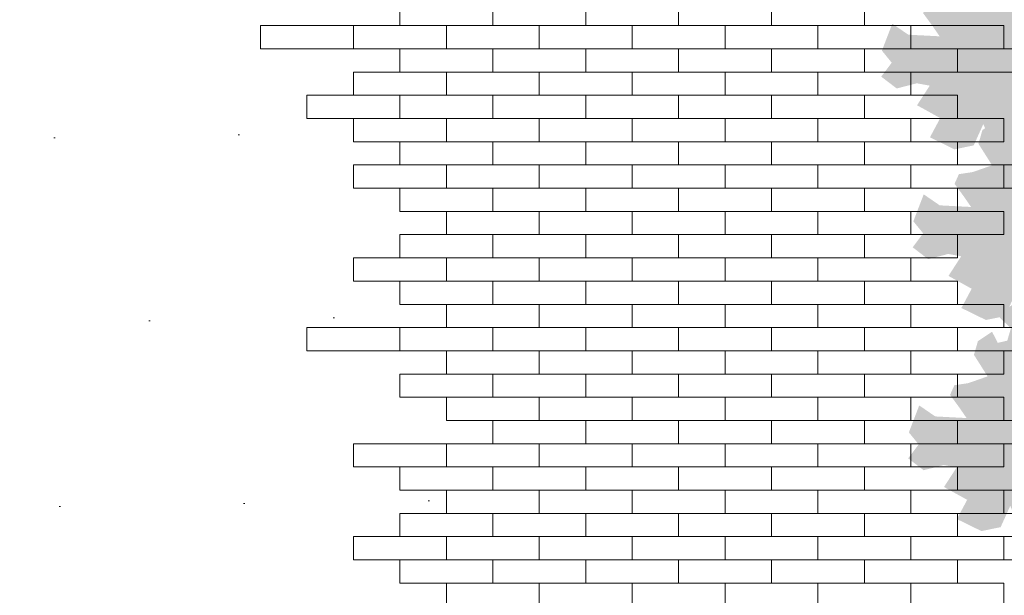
# Model space of a CAD drawing. Header units: metres. Extents: x 92403 to 95147, y 464428 to 465602.
# Tile 190 of 256: x 92713 to 92715.12, y 465011.8 to 465013.03. Entities that reach past the tile are written whole.
import ezdxf

# ---------------------------------------------------------------- set-up
doc = ezdxf.new("R2010")
doc.units = ezdxf.units.M
doc.linetypes.add('DASHED', pattern=[0.75, 0.5, -0.25])
doc.layers.add('N-RO-GR-GROENSTROOK-A', color=7, linetype='CONTINUOUS', lineweight=0, true_color=0x5de817, transparency=0.7)
doc.layers.add('N-RO-VH-KANTOPSLUITING-G', color=251, linetype='CONTINUOUS', lineweight=18)
doc.layers.add('X-XX-AL-RMB - profiel', color=7, linetype='CONTINUOUS', lineweight=9)
doc.layers.add('N-RO-VH-VERHARDING_STRAATBAKSTEEN-G', color=7, linetype='CONTINUOUS', lineweight=9, true_color=0x733a3a)
pattern_1 = [(0.87196551, (2e-05, 0), (0.19237484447, 0.39984887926), [0, -0.396875])]

msp = doc.modelspace()

# ---------------------------------------------------------------- hatches: boundary and pattern name
at = {"layer": 'N-RO-GR-GROENSTROOK-A', "transparency": 33554508}
h = msp.add_hatch(color=256, dxfattribs=at)
h.dxf.hatch_style = 1
h.paths.add_polyline_path([(92715.332206, 465012.761711), (92715.385534, 465012.752386), (92715.452754, 465012.730401), (92715.458465, 465012.70849), (92715.433054, 465012.646983), (92715.448431, 465012.640631), (92715.462118, 465012.645565), (92715.505713, 465012.643438), (92715.525043, 465012.649218), (92715.497262, 465012.699875), (92715.485702, 465012.738535), (92715.492055, 465012.753912), (92715.505877, 465012.738671), (92715.52308, 465012.700856), (92715.559342, 465012.709171), (92715.591649, 465012.705354), (92715.602499, 465012.652162), (92715.635034, 465012.735726), (92715.562852, 465012.777696), (92715.578017, 465012.82977), (92715.615455, 465012.810792), (92715.669867, 465012.823525), (92715.64119, 465012.859362), (92715.616717, 465012.867605), (92715.617665, 465012.903175), (92715.643194, 465012.900603), (92715.645262, 465012.900395), (92715.685473, 465012.90189), (92715.685078, 465012.912526), (92715.677111, 465012.929465), (92715.675276, 465012.967858), (92715.655624, 465012.981469), (92715.665608, 465012.995205), (92715.69217, 465013.006798), (92715.687923, 465013.071691), (92715.646623, 465013.072792), (92715.647393, 465013.101693), (92715.649864, 465013.126099), (92715.602381, 465013.119514), (92715.596159, 465013.149387), (92715.594808, 465013.166959), (92715.560908, 465013.143391), (92715.540862, 465013.142224), (92715.567679, 465013.163364), (92715.532978, 465013.207214), (92715.494485, 465013.216092), (92715.473935, 465013.16678), (92715.444232, 465013.232351), (92715.448704, 465013.273324), (92715.405206, 465013.279719), (92715.354473, 465013.248748), (92715.354769, 465013.201366), (92715.302082, 465013.223841), (92715.285936, 465013.281199), (92715.226931, 465013.261703), (92715.268273, 465013.203673), (92715.240535, 465013.187008), (92715.222442, 465013.200577), (92715.213462, 465013.224504), (92715.208358, 465013.228042), (92715.173924, 465013.252648), (92715.167576, 465013.238814), (92715.14586, 465013.214005), (92715.135272, 465013.245826), (92715.111483, 465013.270017), (92715.091773, 465013.252221), (92715.063184, 465013.23283), (92715.050227, 465013.214854), (92715.074317, 465013.192226), (92715.066582, 465013.165343), (92715.046182, 465013.160652), (92715.033823, 465013.184538), (92715.003394, 465013.164411), (92714.994806, 465013.134802), (92715.024243, 465013.088475), (92714.982524, 465013.073884), (92714.952773, 465013.069443), (92714.943381, 465013.048624), (92714.962943, 465013.021929), (92714.97896, 465012.998731), (92714.911471, 465013.002232), (92714.877012, 465013.025922), (92714.85467, 465012.967889), (92714.875812, 465012.941937), (92714.853177, 465012.911918), (92714.886548, 465012.886425), (92714.929734, 465012.897574), (92714.957672, 465012.892511), (92714.930294, 465012.850317), (92714.980243, 465012.82268), (92714.958084, 465012.781263), (92715.01094, 465012.755381), (92715.052235, 465012.763833), (92715.072954, 465012.809738), (92715.090086, 465012.76989), (92715.110401, 465012.742128), (92715.176014, 465012.765766), (92715.185357, 465012.794439), (92715.23417, 465012.782667), (92715.237839, 465012.754564), (92715.295073, 465012.766124), (92715.281911, 465012.79893), (92715.332219, 465012.761727)])
h = msp.add_hatch(color=256, dxfattribs=at)
h.dxf.hatch_style = 1
h.paths.add_polyline_path([(92715.399888, 465012.394277), (92715.453216, 465012.384952), (92715.520435, 465012.362967), (92715.526146, 465012.341056), (92715.500735, 465012.279549), (92715.516112, 465012.273196), (92715.529799, 465012.278131), (92715.573394, 465012.276004), (92715.592724, 465012.281784), (92715.564943, 465012.33244), (92715.553383, 465012.371101), (92715.559736, 465012.386477), (92715.573559, 465012.371237), (92715.590762, 465012.333421), (92715.627023, 465012.341736), (92715.65933, 465012.337919), (92715.67018, 465012.284727), (92715.702715, 465012.368291), (92715.630533, 465012.410262), (92715.645698, 465012.462335), (92715.683137, 465012.443358), (92715.737548, 465012.45609), (92715.708871, 465012.491928), (92715.684398, 465012.500171), (92715.685346, 465012.535741), (92715.710875, 465012.533169), (92715.712943, 465012.53296), (92715.753154, 465012.534456), (92715.752759, 465012.545092), (92715.744792, 465012.56203), (92715.742957, 465012.600423), (92715.723305, 465012.614034), (92715.733289, 465012.627771), (92715.759851, 465012.639364), (92715.755604, 465012.704256), (92715.714304, 465012.705358), (92715.715075, 465012.734259), (92715.717545, 465012.758665), (92715.670062, 465012.752079), (92715.66384, 465012.781952), (92715.662489, 465012.799524), (92715.628589, 465012.775956), (92715.608544, 465012.77479), (92715.63536, 465012.795929), (92715.600659, 465012.839779), (92715.562166, 465012.848658), (92715.541616, 465012.799346), (92715.511913, 465012.864917), (92715.516385, 465012.90589), (92715.472887, 465012.912285), (92715.422154, 465012.881314), (92715.42245, 465012.833932), (92715.369763, 465012.856407), (92715.353617, 465012.913765), (92715.294612, 465012.894269), (92715.335954, 465012.836239), (92715.308216, 465012.819573), (92715.290123, 465012.833143), (92715.281144, 465012.857069), (92715.276039, 465012.860608), (92715.241605, 465012.885213), (92715.235257, 465012.87138), (92715.213541, 465012.846571), (92715.202953, 465012.878392), (92715.179164, 465012.902583), (92715.159455, 465012.884787), (92715.130865, 465012.865396), (92715.117908, 465012.84742), (92715.141999, 465012.824792), (92715.134263, 465012.797909), (92715.113864, 465012.793218), (92715.101504, 465012.817104), (92715.071075, 465012.796977), (92715.062487, 465012.767368), (92715.091924, 465012.721041), (92715.050205, 465012.70645), (92715.020455, 465012.702008), (92715.011062, 465012.681189), (92715.030624, 465012.654494), (92715.046641, 465012.631296), (92714.979152, 465012.634797), (92714.944693, 465012.658487), (92714.922351, 465012.600455), (92714.943493, 465012.574503), (92714.920858, 465012.544483), (92714.954229, 465012.51899), (92714.997415, 465012.53014), (92715.025353, 465012.525076), (92714.997975, 465012.482882), (92715.047924, 465012.455246), (92715.025765, 465012.413828), (92715.078621, 465012.387946), (92715.119916, 465012.396398), (92715.140635, 465012.442304), (92715.157768, 465012.402456), (92715.178082, 465012.374694), (92715.243695, 465012.398332), (92715.253038, 465012.427004), (92715.301851, 465012.415233), (92715.30552, 465012.38713), (92715.362754, 465012.39869), (92715.349592, 465012.431496), (92715.3999, 465012.394293)])
h = msp.add_hatch(color=256, dxfattribs=at)
h.dxf.hatch_style = 1
h.paths.add_polyline_path([(92715.390208, 465011.939821), (92715.443536, 465011.930496), (92715.510756, 465011.908511), (92715.516466, 465011.8866), (92715.491056, 465011.825093), (92715.506432, 465011.818741), (92715.520119, 465011.823675), (92715.563714, 465011.821548), (92715.583044, 465011.827328), (92715.555263, 465011.877984), (92715.543703, 465011.916645), (92715.550056, 465011.932021), (92715.563879, 465011.916781), (92715.581082, 465011.878966), (92715.617343, 465011.887281), (92715.649651, 465011.883464), (92715.660501, 465011.830271), (92715.693035, 465011.913836), (92715.620853, 465011.955806), (92715.636019, 465012.00788), (92715.673457, 465011.988902), (92715.727868, 465012.001635), (92715.699192, 465012.037472), (92715.674718, 465012.045715), (92715.675667, 465012.081285), (92715.701195, 465012.078713), (92715.703264, 465012.078505), (92715.743475, 465012.08), (92715.743079, 465012.090636), (92715.735113, 465012.107575), (92715.733277, 465012.145968), (92715.713625, 465012.159579), (92715.723609, 465012.173315), (92715.750172, 465012.184908), (92715.745924, 465012.249801), (92715.704624, 465012.250902), (92715.705395, 465012.279803), (92715.707865, 465012.304209), (92715.660382, 465012.297624), (92715.654161, 465012.327497), (92715.65281, 465012.345069), (92715.61891, 465012.321501), (92715.598864, 465012.320334), (92715.625681, 465012.341474), (92715.59098, 465012.385324), (92715.552487, 465012.394202), (92715.531936, 465012.34489), (92715.502233, 465012.410461), (92715.506705, 465012.451434), (92715.463207, 465012.457829), (92715.412474, 465012.426858), (92715.41277, 465012.379476), (92715.360083, 465012.401951), (92715.343938, 465012.459309), (92715.284933, 465012.439813), (92715.326274, 465012.381783), (92715.298537, 465012.365118), (92715.280443, 465012.378687), (92715.271464, 465012.402613), (92715.26636, 465012.406152), (92715.231925, 465012.430757), (92715.225578, 465012.416924), (92715.203861, 465012.392115), (92715.193273, 465012.423936), (92715.169485, 465012.448127), (92715.149775, 465012.430331), (92715.121185, 465012.41094), (92715.108229, 465012.392964), (92715.132319, 465012.370336), (92715.124584, 465012.343453), (92715.104184, 465012.338762), (92715.091824, 465012.362648), (92715.061395, 465012.342521), (92715.052808, 465012.312912), (92715.082244, 465012.266585), (92715.040526, 465012.251994), (92715.010775, 465012.247553), (92715.001382, 465012.226734), (92715.020945, 465012.200039), (92715.036962, 465012.17684), (92714.969473, 465012.180342), (92714.935014, 465012.204032), (92714.912671, 465012.145999), (92714.933813, 465012.120047), (92714.911178, 465012.090028), (92714.94455, 465012.064535), (92714.987736, 465012.075684), (92715.015674, 465012.070621), (92714.988295, 465012.028426), (92715.038245, 465012.00079), (92715.016086, 465011.959373), (92715.068941, 465011.933491), (92715.110236, 465011.941943), (92715.130955, 465011.987848), (92715.148088, 465011.948), (92715.168402, 465011.920238), (92715.234016, 465011.943876), (92715.243358, 465011.972549), (92715.292171, 465011.960777), (92715.295841, 465011.932674), (92715.353074, 465011.944234), (92715.339913, 465011.97704), (92715.39022, 465011.939837)])
at = {"layer": 'N-RO-VH-KANTOPSLUITING-G', "linetype": 'DASHED', "ltscale": 0.01, "transparency": 33554687}
h = msp.add_hatch(dxfattribs=at)
h.set_pattern_fill('AGR-VERWIJDEREN', color=256, scale=0.05, pattern_type=2)
h.set_pattern_definition([(135, (1.7e-05, 0), (-0.0265165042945, -0.0265165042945), [])])
h.paths.add_polyline_path([(92716.051696, 465015.2625, 0.00843489), (92714.41708, 465015.345728), (92714.41708, 465015.321691), (92714.51708, 465015.321691), (92714.51708, 465015.271691), (92714.61708, 465015.271691), (92714.61708, 465015.258454, -0.0069894), (92715.969278, 465015.187847), (92715.869045, 465012.04023), (92716.870751, 465012.016832), (92716.870751, 465012.096853), (92715.951572, 465012.118324)])
at = {"layer": 'X-XX-AL-RMB - profiel', "true_color": 0x1a4a17, "transparency": 33554687}
h = msp.add_hatch(dxfattribs=at)
h.set_pattern_fill('AGR-GRAS_SPORTVELD', color=99, scale=0.5, angle=0.871966, pattern_type=2)
h.set_pattern_definition(pattern_1)
h.paths.add_polyline_path([(92713.91708, 465011.821691), (92713.81708, 465011.821691), (92713.81708, 465011.871691), (92713.71708, 465011.871691), (92713.71708, 465011.921691), (92713.81708, 465011.921691), (92713.81708, 465011.971691), (92713.91708, 465011.971691), (92713.91708, 465012.021691), (92713.81708, 465012.021691), (92713.81708, 465012.071691), (92713.71708, 465012.071691), (92713.71708, 465012.121691), (92713.91708, 465012.121691), (92714.01708, 465012.121691), (92714.01708, 465012.171691), (92713.91708, 465012.171691), (92713.91708, 465012.221691), (92713.81708, 465012.221691), (92713.81708, 465012.271691), (92713.91708, 465012.271691), (92713.91708, 465012.321691), (92713.81708, 465012.321691), (92713.61708, 465012.321691), (92713.61708, 465012.371691), (92713.81708, 465012.371691), (92713.91708, 465012.371691), (92713.91708, 465012.421691), (92713.81708, 465012.421691), (92713.81708, 465012.471691), (92713.71708, 465012.471691), (92713.71708, 465012.521691), (92713.81708, 465012.521691), (92713.81708, 465012.571691), (92713.91708, 465012.571691), (92713.91708, 465012.621691), (92713.81708, 465012.621691), (92713.81708, 465012.671691), (92713.71708, 465012.671691), (92713.71708, 465012.721691), (92713.81708, 465012.721691), (92713.81708, 465012.771691), (92713.71708, 465012.771691), (92713.71708, 465012.821691), (92713.61708, 465012.821691), (92713.61708, 465012.871691), (92713.71708, 465012.871691), (92713.71708, 465012.921691), (92713.81708, 465012.921691), (92713.81708, 465012.971691), (92713.71708, 465012.971691), (92713.51708, 465012.971691), (92713.51708, 465013.021691), (92713.71708, 465013.021691), (92713.81708, 465013.021691), (92713.81708, 465013.071691), (92713.71708, 465013.071691), (92713.71708, 465013.121691), (92713.61708, 465013.121691), (92713.61708, 465013.171691), (92713.71708, 465013.171691), (92713.71708, 465013.221691), (92713.81708, 465013.221691), (92713.81708, 465013.271691), (92713.71708, 465013.271691), (92713.51708, 465013.271691), (92713.51708, 465013.321691), (92713.61708, 465013.321691), (92713.61708, 465013.371691), (92713.71708, 465013.371691), (92713.71708, 465013.421691), (92713.61708, 465013.421691), (92713.41708, 465013.421691), (92713.41708, 465013.471691), (92713.61708, 465013.471691), (92713.71708, 465013.471691), (92713.71708, 465013.521691), (92713.61708, 465013.521691), (92713.61708, 465013.571691), (92713.71708, 465013.571691), (92713.71708, 465013.621691), (92713.61708, 465013.621691), (92713.61708, 465013.671691), (92713.51708, 465013.671691), (92713.51708, 465013.721691), (92713.61708, 465013.721691), (92713.61708, 465013.771691), (92713.71708, 465013.771691), (92713.71708, 465013.821691), (92713.61708, 465013.821691), (92713.61708, 465013.871691), (92713.51708, 465013.871691), (92713.51708, 465013.921691), (92713.61708, 465013.921691), (92713.61708, 465013.971691), (92713.51708, 465013.971691), (92713.51708, 465014.021691), (92713.41708, 465014.021691), (92713.41708, 465014.071691), (92713.51708, 465014.071691), (92713.51708, 465014.121691), (92713.61708, 465014.121691), (92713.61708, 465014.171691), (92713.51708, 465014.171691), (92713.51708, 465014.221691), (92713.41708, 465014.221691), (92713.41708, 465014.271691), (92713.31708, 465014.271691), (92713.31708, 465014.321691), (92713.41708, 465014.321691), (92713.41708, 465014.371691), (92713.51708, 465014.371691), (92713.51708, 465014.421691), (92713.41708, 465014.421691), (92713.21708, 465014.421691), (92713.21708, 465014.471691), (92713.31708, 465014.471691), (92713.31708, 465014.521691), (92713.41708, 465014.521691), (92713.41708, 465014.571691), (92713.51708, 465014.571691), (92713.51708, 465014.621691), (92713.41708, 465014.621691), (92713.41708, 465014.671691), (92713.31708, 465014.671691), (92713.31708, 465014.721691), (92713.41708, 465014.721691), (92713.41708, 465014.771691), (92713.51708, 465014.771691), (92713.51708, 465014.821691), (92713.41708, 465014.821691), (92713.21708, 465014.821691), (92713.21708, 465014.871691), (92713.31708, 465014.871691), (92713.31708, 465014.921691), (92713.41708, 465014.921691), (92713.41708, 465014.971691), (92713.31708, 465014.971691), (92713.31708, 465015.021691), (92713.21708, 465015.021691), (92713.21708, 465015.071691), (92713.31708, 465015.071691), (92713.31708, 465015.121691), (92713.21708, 465015.121691), (92713.01708, 465015.121691), (92713.01708, 465015.171691), (92713.21708, 465015.171691), (92713.31708, 465015.171691), (92713.31708, 465015.221691), (92713.21708, 465015.221691), (92713.21708, 465015.271691), (92713.31708, 465015.271691), (92713.31708, 465015.321691), (92713.21708, 465015.321691), (92713.21708, 465015.371691, 0.00822729), (92711.620665, 465015.360208), (92711.620665, 465010.546528), (92714.01708, 465010.546528), (92714.01708, 465010.571691), (92713.91708, 465010.571691), (92713.71708, 465010.571691), (92713.71708, 465010.621691), (92713.81708, 465010.621691), (92713.81708, 465010.671691), (92713.91708, 465010.671691), (92713.91708, 465010.721691), (92714.01708, 465010.721691), (92714.01708, 465010.771691), (92713.91708, 465010.771691), (92713.91708, 465010.821691), (92713.81708, 465010.821691), (92713.81708, 465010.871691), (92713.91708, 465010.871691), (92713.91708, 465010.921691), (92714.01708, 465010.921691), (92714.01708, 465010.971691), (92713.91708, 465010.971691), (92713.91708, 465011.021691), (92714.01708, 465011.021691), (92714.01708, 465011.071691), (92713.91708, 465011.071691), (92713.91708, 465011.121691), (92713.81708, 465011.121691), (92713.81708, 465011.171691), (92714.01708, 465011.171691), (92714.11708, 465011.171691), (92714.11708, 465011.221691), (92714.01708, 465011.221691), (92713.81708, 465011.221691), (92713.81708, 465011.271691), (92713.71708, 465011.271691), (92713.71708, 465011.321691), (92713.91708, 465011.321691), (92714.01708, 465011.321691), (92714.01708, 465011.371691), (92713.91708, 465011.371691), (92713.71708, 465011.371691), (92713.71708, 465011.421691), (92713.81708, 465011.421691), (92713.81708, 465011.471691), (92713.91708, 465011.471691), (92713.91708, 465011.521691), (92714.01708, 465011.521691), (92714.01708, 465011.571691), (92713.91708, 465011.571691), (92713.71708, 465011.571691), (92713.71708, 465011.621691), (92713.81708, 465011.621691), (92713.81708, 465011.671691), (92713.91708, 465011.671691), (92713.91708, 465011.721691), (92713.81708, 465011.721691), (92713.61708, 465011.721691), (92713.61708, 465011.771691), (92713.81708, 465011.771691), (92713.91708, 465011.771691)])
h = msp.add_hatch(dxfattribs=at)
h.set_pattern_fill('AGR-GRAS_SPORTVELD', color=99, scale=0.5, angle=0.871966, pattern_type=2)
h.set_pattern_definition(pattern_1)
h.paths.add_polyline_path([(92716.870751, 465012.096853), (92715.951572, 465012.118324), (92716.051696, 465015.2625, 0.00843489), (92714.41708, 465015.345728), (92714.41708, 465015.321691), (92714.51708, 465015.321691), (92714.51708, 465015.271691), (92714.61708, 465015.271691), (92714.61708, 465015.258454, -0.0069894), (92715.969278, 465015.187847), (92715.869045, 465012.04023), (92716.870751, 465012.016832)])
h = msp.add_hatch(dxfattribs=at)
h.set_pattern_fill('AGR-GRAS_SPORTVELD', color=99, scale=0.5, angle=0.871966, pattern_type=2)
h.set_pattern_definition(pattern_1)
h.paths.add_polyline_path([(92716.870751, 465012.016832), (92715.869045, 465012.04023), (92715.969278, 465015.187847, 0.0069894), (92714.61708, 465015.258454), (92714.61708, 465015.221691), (92714.51708, 465015.221691), (92714.51708, 465015.171691), (92714.41708, 465015.171691), (92714.41708, 465015.121691), (92714.51708, 465015.121691), (92714.71708, 465015.121691), (92714.71708, 465015.071691), (92714.61708, 465015.071691), (92714.61708, 465015.021691), (92714.71708, 465015.021691), (92714.71708, 465014.971691), (92714.61708, 465014.971691), (92714.61708, 465014.921691), (92714.51708, 465014.921691), (92714.51708, 465014.871691), (92714.61708, 465014.871691), (92714.61708, 465014.821691), (92714.71708, 465014.821691), (92714.71708, 465014.771691), (92714.61708, 465014.771691), (92714.61708, 465014.721691), (92714.71708, 465014.721691), (92714.71708, 465014.671691), (92714.81708, 465014.671691), (92714.81708, 465014.621691), (92714.61708, 465014.621691), (92714.51708, 465014.621691), (92714.51708, 465014.571691), (92714.61708, 465014.571691), (92714.81708, 465014.571691), (92714.81708, 465014.521691), (92714.71708, 465014.521691), (92714.71708, 465014.471691), (92714.61708, 465014.471691), (92714.61708, 465014.421691), (92714.71708, 465014.421691), (92714.91708, 465014.421691), (92714.91708, 465014.371691), (92714.71708, 465014.371691), (92714.61708, 465014.371691), (92714.61708, 465014.321691), (92714.71708, 465014.321691), (92714.71708, 465014.271691), (92714.81708, 465014.271691), (92714.81708, 465014.221691), (92714.71708, 465014.221691), (92714.71708, 465014.171691), (92714.61708, 465014.171691), (92714.61708, 465014.121691), (92714.71708, 465014.121691), (92714.91708, 465014.121691), (92714.91708, 465014.071691), (92715.01708, 465014.071691), (92715.01708, 465014.021691), (92714.81708, 465014.021691), (92714.71708, 465014.021691), (92714.71708, 465013.971691), (92714.81708, 465013.971691), (92714.81708, 465013.921691), (92714.91708, 465013.921691), (92714.91708, 465013.871691), (92715.01708, 465013.871691), (92715.01708, 465013.821691), (92714.91708, 465013.821691), (92714.91708, 465013.771691), (92714.81708, 465013.771691), (92714.81708, 465013.721691), (92714.91708, 465013.721691), (92715.11708, 465013.721691), (92715.11708, 465013.671691), (92714.91708, 465013.671691), (92714.81708, 465013.671691), (92714.81708, 465013.621691), (92714.91708, 465013.621691), (92715.11708, 465013.621691), (92715.11708, 465013.571691), (92715.01708, 465013.571691), (92715.01708, 465013.521691), (92714.81708, 465013.521691), (92714.71708, 465013.521691), (92714.71708, 465013.471691), (92714.81708, 465013.471691), (92714.81708, 465013.421691), (92714.91708, 465013.421691), (92715.11708, 465013.421691), (92715.11708, 465013.371691), (92714.91708, 465013.371691), (92714.81708, 465013.371691), (92714.81708, 465013.321691), (92714.91708, 465013.321691), (92715.11708, 465013.321691), (92715.31708, 465013.321691), (92715.31708, 465013.271691), (92715.11708, 465013.271691), (92715.01708, 465013.271691), (92715.01708, 465013.221691), (92715.11708, 465013.221691), (92715.11708, 465013.171691), (92715.01708, 465013.171691), (92715.01708, 465013.121691), (92714.91708, 465013.121691), (92714.91708, 465013.071691), (92714.81708, 465013.071691), (92714.81708, 465013.021691), (92714.91708, 465013.021691), (92715.11708, 465013.021691), (92715.11708, 465012.971691), (92715.21708, 465012.971691), (92715.21708, 465012.921691), (92715.01708, 465012.921691), (92714.91708, 465012.921691), (92714.91708, 465012.871691), (92715.01708, 465012.871691), (92715.01708, 465012.821691), (92715.11708, 465012.821691), (92715.11708, 465012.771691), (92715.01708, 465012.771691), (92715.01708, 465012.721691), (92715.11708, 465012.721691), (92715.31708, 465012.721691), (92715.31708, 465012.671691), (92715.11708, 465012.671691), (92715.01708, 465012.671691), (92715.01708, 465012.621691), (92715.11708, 465012.621691), (92715.11708, 465012.571691), (92715.01708, 465012.571691), (92715.01708, 465012.521691), (92714.91708, 465012.521691), (92714.91708, 465012.471691), (92715.01708, 465012.471691), (92715.01708, 465012.421691), (92715.11708, 465012.421691), (92715.11708, 465012.371691), (92715.21708, 465012.371691), (92715.21708, 465012.321691), (92715.11708, 465012.321691), (92715.11708, 465012.271691), (92715.01708, 465012.271691), (92715.01708, 465012.221691), (92715.11708, 465012.221691), (92715.11708, 465012.171691), (92715.21708, 465012.171691), (92715.21708, 465012.121691), (92715.11708, 465012.121691), (92715.11708, 465012.071691), (92715.01708, 465012.071691), (92715.01708, 465012.021691), (92715.11708, 465012.021691), (92715.31708, 465012.021691), (92715.31708, 465011.971691), (92715.11708, 465011.971691), (92715.01708, 465011.971691), (92715.01708, 465011.921691), (92715.11708, 465011.921691), (92715.31708, 465011.921691), (92715.31708, 465011.871691), (92715.11708, 465011.871691), (92715.01708, 465011.871691), (92715.01708, 465011.821691), (92715.11708, 465011.821691), (92715.11708, 465011.771691), (92715.21708, 465011.771691), (92715.21708, 465011.721691), (92715.31708, 465011.721691), (92715.31708, 465011.671691), (92715.11708, 465011.671691), (92715.01708, 465011.671691), (92715.01708, 465011.621691), (92715.11708, 465011.621691), (92715.11708, 465011.571691), (92715.21708, 465011.571691), (92715.21708, 465011.521691), (92715.31708, 465011.521691), (92715.31708, 465011.471691), (92715.11708, 465011.471691), (92715.01708, 465011.471691), (92715.01708, 465011.421691), (92715.11708, 465011.421691), (92715.11708, 465011.371691), (92715.21708, 465011.371691), (92715.21708, 465011.321691), (92715.11708, 465011.321691), (92715.11708, 465011.271691), (92715.21708, 465011.271691), (92715.41708, 465011.271691), (92715.41708, 465011.221691), (92715.31708, 465011.221691), (92715.31708, 465011.171691), (92715.21708, 465011.171691), (92715.21708, 465011.121691), (92715.11708, 465011.121691), (92715.11708, 465011.071691), (92715.21708, 465011.071691), (92715.21708, 465011.021691), (92715.31708, 465011.021691), (92715.31708, 465010.971691), (92715.21708, 465010.971691), (92715.21708, 465010.921691), (92715.11708, 465010.921691), (92715.11708, 465010.871691), (92715.01708, 465010.871691), (92715.01708, 465010.821691), (92715.11708, 465010.821691), (92715.31708, 465010.821691), (92715.31708, 465010.771691), (92715.11708, 465010.771691), (92715.01708, 465010.771691), (92715.01708, 465010.721691), (92715.11708, 465010.721691), (92715.11708, 465010.671691), (92715.21708, 465010.671691), (92715.41708, 465010.671691), (92715.41708, 465010.621691), (92715.21708, 465010.621691), (92715.11708, 465010.621691), (92715.11708, 465010.571691), (92715.21708, 465010.571691), (92715.21708, 465010.546528), (92716.870751, 465010.546528)])

# ---------------------------------------------------------------- linework, layer by layer
at = {"layer": 'N-RO-VH-VERHARDING_STRAATBAKSTEEN-G', "flags": 128}
for points in [[(92714.01708, 465013.071691), (92713.81708, 465013.071691), (92713.81708, 465013.021691), (92714.01708, 465013.021691)], [(92714.21708, 465013.071691), (92714.01708, 465013.071691), (92714.01708, 465013.021691), (92714.21708, 465013.021691)], [(92714.41708, 465013.071691), (92714.21708, 465013.071691), (92714.21708, 465013.021691), (92714.41708, 465013.021691)], [(92714.61708, 465013.071691), (92714.41708, 465013.071691), (92714.41708, 465013.021691), (92714.61708, 465013.021691)], [(92714.81708, 465013.071691), (92714.61708, 465013.071691), (92714.61708, 465013.021691), (92714.81708, 465013.021691)], [(92713.71708, 465013.021691), (92713.51708, 465013.021691), (92713.51708, 465012.971691), (92713.71708, 465012.971691)], [(92713.91708, 465013.021691), (92713.71708, 465013.021691), (92713.71708, 465012.971691), (92713.91708, 465012.971691)], [(92714.11708, 465013.021691), (92713.91708, 465013.021691), (92713.91708, 465012.971691), (92714.11708, 465012.971691)], [(92714.31708, 465013.021691), (92714.11708, 465013.021691), (92714.11708, 465012.971691), (92714.31708, 465012.971691)], [(92714.51708, 465013.021691), (92714.31708, 465013.021691), (92714.31708, 465012.971691), (92714.51708, 465012.971691)], [(92714.71708, 465013.021691), (92714.51708, 465013.021691), (92714.51708, 465012.971691), (92714.71708, 465012.971691)], [(92714.91708, 465013.021691), (92714.71708, 465013.021691), (92714.71708, 465012.971691), (92714.91708, 465012.971691)], [(92715.11708, 465013.021691), (92714.91708, 465013.021691), (92714.91708, 465012.971691), (92715.11708, 465012.971691)], [(92714.01708, 465012.971691), (92713.81708, 465012.971691), (92713.81708, 465012.921691), (92714.01708, 465012.921691)], [(92714.21708, 465012.971691), (92714.01708, 465012.971691), (92714.01708, 465012.921691), (92714.21708, 465012.921691)], [(92714.41708, 465012.971691), (92714.21708, 465012.971691), (92714.21708, 465012.921691), (92714.41708, 465012.921691)], [(92714.61708, 465012.971691), (92714.41708, 465012.971691), (92714.41708, 465012.921691), (92714.61708, 465012.921691)], [(92714.81708, 465012.971691), (92714.61708, 465012.971691), (92714.61708, 465012.921691), (92714.81708, 465012.921691)], [(92715.01708, 465012.971691), (92714.81708, 465012.971691), (92714.81708, 465012.921691), (92715.01708, 465012.921691)], [(92715.21708, 465012.971691), (92715.01708, 465012.971691), (92715.01708, 465012.921691), (92715.21708, 465012.921691)], [(92713.91708, 465012.921691), (92713.71708, 465012.921691), (92713.71708, 465012.871691), (92713.91708, 465012.871691)], [(92714.11708, 465012.921691), (92713.91708, 465012.921691), (92713.91708, 465012.871691), (92714.11708, 465012.871691)], [(92714.31708, 465012.921691), (92714.11708, 465012.921691), (92714.11708, 465012.871691), (92714.31708, 465012.871691)], [(92714.51708, 465012.921691), (92714.31708, 465012.921691), (92714.31708, 465012.871691), (92714.51708, 465012.871691)], [(92714.71708, 465012.921691), (92714.51708, 465012.921691), (92714.51708, 465012.871691), (92714.71708, 465012.871691)], [(92714.91708, 465012.921691), (92714.71708, 465012.921691), (92714.71708, 465012.871691), (92714.91708, 465012.871691)], [(92713.81708, 465012.871691), (92713.61708, 465012.871691), (92713.61708, 465012.821691), (92713.81708, 465012.821691)], [(92714.01708, 465012.871691), (92713.81708, 465012.871691), (92713.81708, 465012.821691), (92714.01708, 465012.821691)], [(92714.21708, 465012.871691), (92714.01708, 465012.871691), (92714.01708, 465012.821691), (92714.21708, 465012.821691)], [(92714.41708, 465012.871691), (92714.21708, 465012.871691), (92714.21708, 465012.821691), (92714.41708, 465012.821691)], [(92714.61708, 465012.871691), (92714.41708, 465012.871691), (92714.41708, 465012.821691), (92714.61708, 465012.821691)], [(92714.81708, 465012.871691), (92714.61708, 465012.871691), (92714.61708, 465012.821691), (92714.81708, 465012.821691)], [(92715.01708, 465012.871691), (92714.81708, 465012.871691), (92714.81708, 465012.821691), (92715.01708, 465012.821691)], [(92713.91708, 465012.821691), (92713.71708, 465012.821691), (92713.71708, 465012.771691), (92713.91708, 465012.771691)], [(92714.11708, 465012.821691), (92713.91708, 465012.821691), (92713.91708, 465012.771691), (92714.11708, 465012.771691)], [(92714.31708, 465012.821691), (92714.11708, 465012.821691), (92714.11708, 465012.771691), (92714.31708, 465012.771691)], [(92714.51708, 465012.821691), (92714.31708, 465012.821691), (92714.31708, 465012.771691), (92714.51708, 465012.771691)], [(92714.71708, 465012.821691), (92714.51708, 465012.821691), (92714.51708, 465012.771691), (92714.71708, 465012.771691)], [(92714.91708, 465012.821691), (92714.71708, 465012.821691), (92714.71708, 465012.771691), (92714.91708, 465012.771691)], [(92715.11708, 465012.821691), (92714.91708, 465012.821691), (92714.91708, 465012.771691), (92715.11708, 465012.771691)], [(92714.01708, 465012.771691), (92713.81708, 465012.771691), (92713.81708, 465012.721691), (92714.01708, 465012.721691)], [(92714.21708, 465012.771691), (92714.01708, 465012.771691), (92714.01708, 465012.721691), (92714.21708, 465012.721691)], [(92714.41708, 465012.771691), (92714.21708, 465012.771691), (92714.21708, 465012.721691), (92714.41708, 465012.721691)], [(92714.61708, 465012.771691), (92714.41708, 465012.771691), (92714.41708, 465012.721691), (92714.61708, 465012.721691)], [(92714.81708, 465012.771691), (92714.61708, 465012.771691), (92714.61708, 465012.721691), (92714.81708, 465012.721691)], [(92715.01708, 465012.771691), (92714.81708, 465012.771691), (92714.81708, 465012.721691), (92715.01708, 465012.721691)], [(92713.91708, 465012.721691), (92713.71708, 465012.721691), (92713.71708, 465012.671691), (92713.91708, 465012.671691)], [(92714.11708, 465012.721691), (92713.91708, 465012.721691), (92713.91708, 465012.671691), (92714.11708, 465012.671691)], [(92714.31708, 465012.721691), (92714.11708, 465012.721691), (92714.11708, 465012.671691), (92714.31708, 465012.671691)], [(92714.51708, 465012.721691), (92714.31708, 465012.721691), (92714.31708, 465012.671691), (92714.51708, 465012.671691)], [(92714.71708, 465012.721691), (92714.51708, 465012.721691), (92714.51708, 465012.671691), (92714.71708, 465012.671691)], [(92714.91708, 465012.721691), (92714.71708, 465012.721691), (92714.71708, 465012.671691), (92714.91708, 465012.671691)], [(92715.11708, 465012.721691), (92714.91708, 465012.721691), (92714.91708, 465012.671691), (92715.11708, 465012.671691)], [(92715.31708, 465012.721691), (92715.11708, 465012.721691), (92715.11708, 465012.671691), (92715.31708, 465012.671691)], [(92714.01708, 465012.671691), (92713.81708, 465012.671691), (92713.81708, 465012.621691), (92714.01708, 465012.621691)], [(92714.21708, 465012.671691), (92714.01708, 465012.671691), (92714.01708, 465012.621691), (92714.21708, 465012.621691)], [(92714.41708, 465012.671691), (92714.21708, 465012.671691), (92714.21708, 465012.621691), (92714.41708, 465012.621691)], [(92714.61708, 465012.671691), (92714.41708, 465012.671691), (92714.41708, 465012.621691), (92714.61708, 465012.621691)], [(92714.81708, 465012.671691), (92714.61708, 465012.671691), (92714.61708, 465012.621691), (92714.81708, 465012.621691)], [(92715.01708, 465012.671691), (92714.81708, 465012.671691), (92714.81708, 465012.621691), (92715.01708, 465012.621691)], [(92714.11708, 465012.621691), (92713.91708, 465012.621691), (92713.91708, 465012.571691), (92714.11708, 465012.571691)], [(92714.31708, 465012.621691), (92714.11708, 465012.621691), (92714.11708, 465012.571691), (92714.31708, 465012.571691)], [(92714.51708, 465012.621691), (92714.31708, 465012.621691), (92714.31708, 465012.571691), (92714.51708, 465012.571691)], [(92714.71708, 465012.621691), (92714.51708, 465012.621691), (92714.51708, 465012.571691), (92714.71708, 465012.571691)], [(92714.91708, 465012.621691), (92714.71708, 465012.621691), (92714.71708, 465012.571691), (92714.91708, 465012.571691)], [(92715.11708, 465012.621691), (92714.91708, 465012.621691), (92714.91708, 465012.571691), (92715.11708, 465012.571691)], [(92714.01708, 465012.571691), (92713.81708, 465012.571691), (92713.81708, 465012.521691), (92714.01708, 465012.521691)], [(92714.21708, 465012.571691), (92714.01708, 465012.571691), (92714.01708, 465012.521691), (92714.21708, 465012.521691)], [(92714.41708, 465012.571691), (92714.21708, 465012.571691), (92714.21708, 465012.521691), (92714.41708, 465012.521691)], [(92714.61708, 465012.571691), (92714.41708, 465012.571691), (92714.41708, 465012.521691), (92714.61708, 465012.521691)], [(92714.81708, 465012.571691), (92714.61708, 465012.571691), (92714.61708, 465012.521691), (92714.81708, 465012.521691)], [(92715.01708, 465012.571691), (92714.81708, 465012.571691), (92714.81708, 465012.521691), (92715.01708, 465012.521691)], [(92713.91708, 465012.521691), (92713.71708, 465012.521691), (92713.71708, 465012.471691), (92713.91708, 465012.471691)], [(92714.11708, 465012.521691), (92713.91708, 465012.521691), (92713.91708, 465012.471691), (92714.11708, 465012.471691)], [(92714.31708, 465012.521691), (92714.11708, 465012.521691), (92714.11708, 465012.471691), (92714.31708, 465012.471691)], [(92714.51708, 465012.521691), (92714.31708, 465012.521691), (92714.31708, 465012.471691), (92714.51708, 465012.471691)], [(92714.71708, 465012.521691), (92714.51708, 465012.521691), (92714.51708, 465012.471691), (92714.71708, 465012.471691)], [(92714.91708, 465012.521691), (92714.71708, 465012.521691), (92714.71708, 465012.471691), (92714.91708, 465012.471691)], [(92714.01708, 465012.471691), (92713.81708, 465012.471691), (92713.81708, 465012.421691), (92714.01708, 465012.421691)], [(92714.21708, 465012.471691), (92714.01708, 465012.471691), (92714.01708, 465012.421691), (92714.21708, 465012.421691)], [(92714.41708, 465012.471691), (92714.21708, 465012.471691), (92714.21708, 465012.421691), (92714.41708, 465012.421691)], [(92714.61708, 465012.471691), (92714.41708, 465012.471691), (92714.41708, 465012.421691), (92714.61708, 465012.421691)], [(92714.81708, 465012.471691), (92714.61708, 465012.471691), (92714.61708, 465012.421691), (92714.81708, 465012.421691)], [(92715.01708, 465012.471691), (92714.81708, 465012.471691), (92714.81708, 465012.421691), (92715.01708, 465012.421691)], [(92714.11708, 465012.421691), (92713.91708, 465012.421691), (92713.91708, 465012.371691), (92714.11708, 465012.371691)], [(92714.31708, 465012.421691), (92714.11708, 465012.421691), (92714.11708, 465012.371691), (92714.31708, 465012.371691)], [(92714.51708, 465012.421691), (92714.31708, 465012.421691), (92714.31708, 465012.371691), (92714.51708, 465012.371691)], [(92714.71708, 465012.421691), (92714.51708, 465012.421691), (92714.51708, 465012.371691), (92714.71708, 465012.371691)], [(92714.91708, 465012.421691), (92714.71708, 465012.421691), (92714.71708, 465012.371691), (92714.91708, 465012.371691)], [(92715.11708, 465012.421691), (92714.91708, 465012.421691), (92714.91708, 465012.371691), (92715.11708, 465012.371691)], [(92713.81708, 465012.371691), (92713.61708, 465012.371691), (92713.61708, 465012.321691), (92713.81708, 465012.321691)], [(92714.01708, 465012.371691), (92713.81708, 465012.371691), (92713.81708, 465012.321691), (92714.01708, 465012.321691)], [(92714.21708, 465012.371691), (92714.01708, 465012.371691), (92714.01708, 465012.321691), (92714.21708, 465012.321691)], [(92714.41708, 465012.371691), (92714.21708, 465012.371691), (92714.21708, 465012.321691), (92714.41708, 465012.321691)], [(92714.61708, 465012.371691), (92714.41708, 465012.371691), (92714.41708, 465012.321691), (92714.61708, 465012.321691)], [(92714.81708, 465012.371691), (92714.61708, 465012.371691), (92714.61708, 465012.321691), (92714.81708, 465012.321691)], [(92715.01708, 465012.371691), (92714.81708, 465012.371691), (92714.81708, 465012.321691), (92715.01708, 465012.321691)], [(92715.21708, 465012.371691), (92715.01708, 465012.371691), (92715.01708, 465012.321691), (92715.21708, 465012.321691)], [(92714.11708, 465012.321691), (92713.91708, 465012.321691), (92713.91708, 465012.271691), (92714.11708, 465012.271691)], [(92714.31708, 465012.321691), (92714.11708, 465012.321691), (92714.11708, 465012.271691), (92714.31708, 465012.271691)], [(92714.51708, 465012.321691), (92714.31708, 465012.321691), (92714.31708, 465012.271691), (92714.51708, 465012.271691)], [(92714.71708, 465012.321691), (92714.51708, 465012.321691), (92714.51708, 465012.271691), (92714.71708, 465012.271691)], [(92714.91708, 465012.321691), (92714.71708, 465012.321691), (92714.71708, 465012.271691), (92714.91708, 465012.271691)], [(92715.11708, 465012.321691), (92714.91708, 465012.321691), (92714.91708, 465012.271691), (92715.11708, 465012.271691)], [(92714.01708, 465012.271691), (92713.81708, 465012.271691), (92713.81708, 465012.221691), (92714.01708, 465012.221691)], [(92714.21708, 465012.271691), (92714.01708, 465012.271691), (92714.01708, 465012.221691), (92714.21708, 465012.221691)], [(92714.41708, 465012.271691), (92714.21708, 465012.271691), (92714.21708, 465012.221691), (92714.41708, 465012.221691)], [(92714.61708, 465012.271691), (92714.41708, 465012.271691), (92714.41708, 465012.221691), (92714.61708, 465012.221691)], [(92714.81708, 465012.271691), (92714.61708, 465012.271691), (92714.61708, 465012.221691), (92714.81708, 465012.221691)], [(92715.01708, 465012.271691), (92714.81708, 465012.271691), (92714.81708, 465012.221691), (92715.01708, 465012.221691)], [(92714.11708, 465012.221691), (92713.91708, 465012.221691), (92713.91708, 465012.171691), (92714.11708, 465012.171691)], [(92714.31708, 465012.221691), (92714.11708, 465012.221691), (92714.11708, 465012.171691), (92714.31708, 465012.171691)], [(92714.51708, 465012.221691), (92714.31708, 465012.221691), (92714.31708, 465012.171691), (92714.51708, 465012.171691)], [(92714.71708, 465012.221691), (92714.51708, 465012.221691), (92714.51708, 465012.171691), (92714.71708, 465012.171691)], [(92714.91708, 465012.221691), (92714.71708, 465012.221691), (92714.71708, 465012.171691), (92714.91708, 465012.171691)], [(92715.11708, 465012.221691), (92714.91708, 465012.221691), (92714.91708, 465012.171691), (92715.11708, 465012.171691)], [(92714.21708, 465012.171691), (92714.01708, 465012.171691), (92714.01708, 465012.121691), (92714.21708, 465012.121691)], [(92714.41708, 465012.171691), (92714.21708, 465012.171691), (92714.21708, 465012.121691), (92714.41708, 465012.121691)], [(92714.61708, 465012.171691), (92714.41708, 465012.171691), (92714.41708, 465012.121691), (92714.61708, 465012.121691)], [(92714.81708, 465012.171691), (92714.61708, 465012.171691), (92714.61708, 465012.121691), (92714.81708, 465012.121691)], [(92715.01708, 465012.171691), (92714.81708, 465012.171691), (92714.81708, 465012.121691), (92715.01708, 465012.121691)], [(92715.21708, 465012.171691), (92715.01708, 465012.171691), (92715.01708, 465012.121691), (92715.21708, 465012.121691)], [(92713.91708, 465012.121691), (92713.71708, 465012.121691), (92713.71708, 465012.071691), (92713.91708, 465012.071691)], [(92714.11708, 465012.121691), (92713.91708, 465012.121691), (92713.91708, 465012.071691), (92714.11708, 465012.071691)], [(92714.31708, 465012.121691), (92714.11708, 465012.121691), (92714.11708, 465012.071691), (92714.31708, 465012.071691)], [(92714.51708, 465012.121691), (92714.31708, 465012.121691), (92714.31708, 465012.071691), (92714.51708, 465012.071691)], [(92714.71708, 465012.121691), (92714.51708, 465012.121691), (92714.51708, 465012.071691), (92714.71708, 465012.071691)], [(92714.91708, 465012.121691), (92714.71708, 465012.121691), (92714.71708, 465012.071691), (92714.91708, 465012.071691)], [(92715.11708, 465012.121691), (92714.91708, 465012.121691), (92714.91708, 465012.071691), (92715.11708, 465012.071691)], [(92714.01708, 465012.071691), (92713.81708, 465012.071691), (92713.81708, 465012.021691), (92714.01708, 465012.021691)], [(92714.21708, 465012.071691), (92714.01708, 465012.071691), (92714.01708, 465012.021691), (92714.21708, 465012.021691)], [(92714.41708, 465012.071691), (92714.21708, 465012.071691), (92714.21708, 465012.021691), (92714.41708, 465012.021691)], [(92714.61708, 465012.071691), (92714.41708, 465012.071691), (92714.41708, 465012.021691), (92714.61708, 465012.021691)], [(92714.81708, 465012.071691), (92714.61708, 465012.071691), (92714.61708, 465012.021691), (92714.81708, 465012.021691)], [(92715.01708, 465012.071691), (92714.81708, 465012.071691), (92714.81708, 465012.021691), (92715.01708, 465012.021691)], [(92714.11708, 465012.021691), (92713.91708, 465012.021691), (92713.91708, 465011.971691), (92714.11708, 465011.971691)], [(92714.31708, 465012.021691), (92714.11708, 465012.021691), (92714.11708, 465011.971691), (92714.31708, 465011.971691)], [(92714.51708, 465012.021691), (92714.31708, 465012.021691), (92714.31708, 465011.971691), (92714.51708, 465011.971691)], [(92714.71708, 465012.021691), (92714.51708, 465012.021691), (92714.51708, 465011.971691), (92714.71708, 465011.971691)], [(92714.91708, 465012.021691), (92714.71708, 465012.021691), (92714.71708, 465011.971691), (92714.91708, 465011.971691)], [(92715.11708, 465012.021691), (92714.91708, 465012.021691), (92714.91708, 465011.971691), (92715.11708, 465011.971691)], [(92715.31708, 465012.021691), (92715.11708, 465012.021691), (92715.11708, 465011.971691), (92715.31708, 465011.971691)], [(92714.01708, 465011.971691), (92713.81708, 465011.971691), (92713.81708, 465011.921691), (92714.01708, 465011.921691)], [(92714.21708, 465011.971691), (92714.01708, 465011.971691), (92714.01708, 465011.921691), (92714.21708, 465011.921691)], [(92714.41708, 465011.971691), (92714.21708, 465011.971691), (92714.21708, 465011.921691), (92714.41708, 465011.921691)], [(92714.61708, 465011.971691), (92714.41708, 465011.971691), (92714.41708, 465011.921691), (92714.61708, 465011.921691)], [(92714.81708, 465011.971691), (92714.61708, 465011.971691), (92714.61708, 465011.921691), (92714.81708, 465011.921691)], [(92715.01708, 465011.971691), (92714.81708, 465011.971691), (92714.81708, 465011.921691), (92715.01708, 465011.921691)], [(92713.91708, 465011.921691), (92713.71708, 465011.921691), (92713.71708, 465011.871691), (92713.91708, 465011.871691)], [(92714.11708, 465011.921691), (92713.91708, 465011.921691), (92713.91708, 465011.871691), (92714.11708, 465011.871691)], [(92714.31708, 465011.921691), (92714.11708, 465011.921691), (92714.11708, 465011.871691), (92714.31708, 465011.871691)], [(92714.51708, 465011.921691), (92714.31708, 465011.921691), (92714.31708, 465011.871691), (92714.51708, 465011.871691)], [(92714.71708, 465011.921691), (92714.51708, 465011.921691), (92714.51708, 465011.871691), (92714.71708, 465011.871691)], [(92714.91708, 465011.921691), (92714.71708, 465011.921691), (92714.71708, 465011.871691), (92714.91708, 465011.871691)], [(92715.11708, 465011.921691), (92714.91708, 465011.921691), (92714.91708, 465011.871691), (92715.11708, 465011.871691)], [(92715.31708, 465011.921691), (92715.11708, 465011.921691), (92715.11708, 465011.871691), (92715.31708, 465011.871691)], [(92714.01708, 465011.871691), (92713.81708, 465011.871691), (92713.81708, 465011.821691), (92714.01708, 465011.821691)], [(92714.21708, 465011.871691), (92714.01708, 465011.871691), (92714.01708, 465011.821691), (92714.21708, 465011.821691)], [(92714.41708, 465011.871691), (92714.21708, 465011.871691), (92714.21708, 465011.821691), (92714.41708, 465011.821691)], [(92714.61708, 465011.871691), (92714.41708, 465011.871691), (92714.41708, 465011.821691), (92714.61708, 465011.821691)], [(92714.81708, 465011.871691), (92714.61708, 465011.871691), (92714.61708, 465011.821691), (92714.81708, 465011.821691)], [(92715.01708, 465011.871691), (92714.81708, 465011.871691), (92714.81708, 465011.821691), (92715.01708, 465011.821691)], [(92714.11708, 465011.821691), (92713.91708, 465011.821691), (92713.91708, 465011.771691), (92714.11708, 465011.771691)], [(92714.31708, 465011.821691), (92714.11708, 465011.821691), (92714.11708, 465011.771691), (92714.31708, 465011.771691)], [(92714.51708, 465011.821691), (92714.31708, 465011.821691), (92714.31708, 465011.771691), (92714.51708, 465011.771691)], [(92714.71708, 465011.821691), (92714.51708, 465011.821691), (92714.51708, 465011.771691), (92714.71708, 465011.771691)], [(92714.91708, 465011.821691), (92714.71708, 465011.821691), (92714.71708, 465011.771691), (92714.91708, 465011.771691)], [(92715.11708, 465011.821691), (92714.91708, 465011.821691), (92714.91708, 465011.771691), (92715.11708, 465011.771691)]]:
    msp.add_lwpolyline(points, close=True, dxfattribs=at)

doc.saveas('drawing.dxf')
